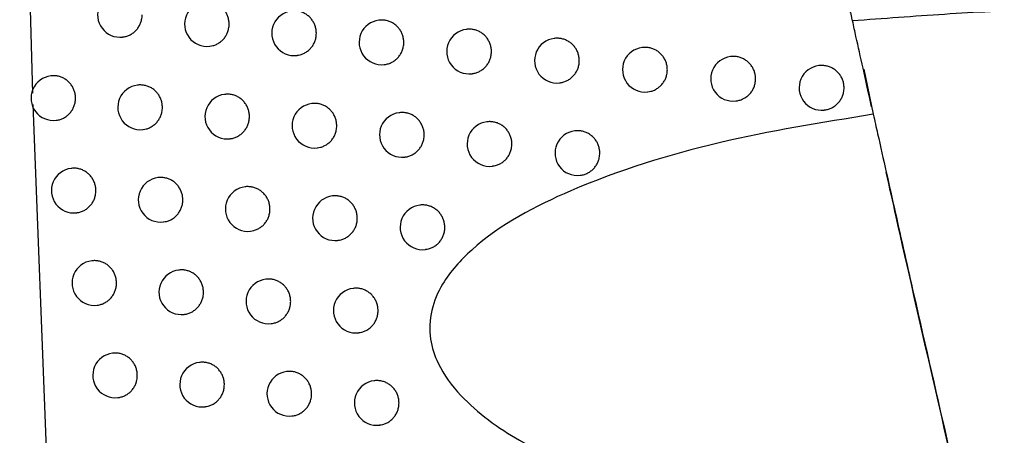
# Model space of a CAD drawing. Header units: millimetres. Extents: x -0.66 to 0.91, y -0.4 to 0.64.
# Tile 125 of 171: x 0.28296 to 0.30498, y 0.01178 to 0.02108. Entities that reach past the tile are written whole.
import ezdxf

# ---------------------------------------------------------------- set-up
doc = ezdxf.new("R2010")
doc.units = ezdxf.units.MM
doc.layers.add('FORMAT', color=7, linetype='Continuous')

msp = doc.modelspace()

# ---------------------------------------------------------------- linework, layer by layer
at = {"layer": 'FORMAT', "color": 7, "linetype": 'Continuous', "lineweight": 25}
for p, q in [((0.282955, 0.029429), (0.283241, 0.019436)), ((0.290995, 0.021067), (0.290988, 0.021066)), ((0.292955, 0.020863), (0.292947, 0.020862)), ((0.285257, 0.02069), (0.285263, 0.020691)), ((0.287202, 0.020484), (0.287209, 0.020485)), ((0.294918, 0.020659), (0.29491, 0.020658)), ((0.289152, 0.020278), (0.289159, 0.020279)), ((0.296886, 0.020455), (0.296879, 0.020455)), ((0.291107, 0.020073), (0.291113, 0.020074)), ((0.298859, 0.020253), (0.298852, 0.020252)), ((0.300837, 0.02005), (0.300829, 0.02005)), ((0.293066, 0.019869), (0.293073, 0.01987)), ((0.301832, 0.019972), (0.302047, 0.01896)), ((0.283658, 0.01982), (0.283649, 0.019819)), ((0.285599, 0.019613), (0.285591, 0.019612)), ((0.295029, 0.019665), (0.295037, 0.019666)), ((0.287545, 0.019408), (0.287537, 0.019407)), ((0.296998, 0.019462), (0.297005, 0.019463)), ((0.283249, 0.019183), (0.284027, -0.00088)), ((0.289496, 0.019202), (0.289488, 0.019201)), ((0.298971, 0.019259), (0.298978, 0.01926)), ((0.291452, 0.018997), (0.291444, 0.018996)), ((0.300948, 0.019057), (0.300955, 0.019058)), ((0.283768, 0.018826), (0.283774, 0.018827)), ((0.293412, 0.018793), (0.293404, 0.018792)), ((0.28571, 0.01862), (0.285716, 0.01862)), ((0.295376, 0.018589), (0.295369, 0.018588)), ((0.287656, 0.018414), (0.287663, 0.018414)), ((0.289607, 0.018208), (0.289614, 0.018209)), ((0.291563, 0.018003), (0.29157, 0.018004)), ((0.284114, 0.017751), (0.284105, 0.01775)), ((0.293523, 0.017799), (0.29353, 0.0178)), ((0.286056, 0.017544), (0.286048, 0.017543)), ((0.295488, 0.017595), (0.295495, 0.017596)), ((0.288004, 0.017338), (0.287996, 0.017337)), ((0.289956, 0.017133), (0.289948, 0.017132)), ((0.284224, 0.016757), (0.28423, 0.016757)), ((0.291912, 0.016928), (0.291905, 0.016927)), ((0.286167, 0.01655), (0.286174, 0.016551)), ((0.288115, 0.016345), (0.288121, 0.016345)), ((0.290067, 0.016139), (0.290074, 0.01614)), ((0.292024, 0.015935), (0.29203, 0.015935)), ((0.284574, 0.015682), (0.284566, 0.015681)), ((0.286518, 0.015476), (0.28651, 0.015475)), ((0.288467, 0.01527), (0.288459, 0.015269)), ((0.29042, 0.015065), (0.290412, 0.015064)), ((0.284685, 0.014688), (0.284691, 0.014689)), ((0.286629, 0.014482), (0.286636, 0.014483)), ((0.288578, 0.014276), (0.288585, 0.014277)), ((0.290531, 0.014071), (0.290538, 0.014072)), ((0.285039, 0.013615), (0.285031, 0.013614)), ((0.286985, 0.013409), (0.286977, 0.013408)), ((0.288934, 0.013203), (0.288926, 0.013202)), ((0.290889, 0.012998), (0.290881, 0.012997)), ((0.28515, 0.012621), (0.285156, 0.012622)), ((0.287096, 0.012415), (0.287102, 0.012416)), ((0.289045, 0.012209), (0.289052, 0.01221)), ((0.291, 0.012004), (0.291007, 0.012005))]:
    msp.add_line(p, q, dxfattribs=at)
for centre in [(0.285198, 0.021186), (0.287143, 0.02098), (0.289093, 0.020775), (0.291047, 0.02057), (0.293006, 0.020365), (0.29497, 0.020161), (0.296938, 0.019958), (0.298911, 0.019755), (0.300889, 0.019553), (0.283709, 0.019323), (0.28565, 0.019116), (0.287597, 0.01891), (0.289548, 0.018705), (0.291503, 0.0185), (0.293463, 0.018296), (0.295428, 0.018092), (0.284165, 0.017253), (0.286108, 0.017047), (0.288055, 0.016841), (0.290007, 0.016636), (0.291964, 0.016431), (0.284625, 0.015185), (0.28657, 0.014979), (0.288518, 0.014773), (0.290472, 0.014568), (0.28509, 0.013117), (0.287036, 0.012911), (0.288986, 0.012706), (0.29094, 0.012501)]:
    msp.add_arc(centre, 0.0005, 96.8344, 276.8344, dxfattribs=at)
for points, knots in [([(0.28764, 0.02098), (0.287638, 0.021008), (0.287636, 0.02105), (0.287624, 0.021105), (0.287612, 0.021146), (0.287592, 0.021198), (0.287565, 0.021247), (0.287533, 0.021292), (0.287497, 0.021335), (0.287455, 0.021373), (0.28741, 0.021404), (0.287362, 0.021432), (0.287311, 0.021454), (0.287258, 0.021469), (0.287217, 0.021477), (0.287176, 0.021481), (0.287135, 0.021481), (0.287106, 0.021481), (0.287092, 0.021478), (0.287091, 0.021477)], [0, 0, 0, 0, 0.098117, 0.148461, 0.199175, 0.248283, 0.347628, 0.398336, 0.447498, 0.546951, 0.597712, 0.646983, 0.746657, 0.797531, 0.846907, 0.896628, 0.946882, 0.997868, 1, 1, 1, 1]), ([(0.301584, 0.021049), (0.301579, 0.02107), (0.30157, 0.021113), (0.301553, 0.021187), (0.301536, 0.021266), (0.301522, 0.021329), (0.301514, 0.021365), (0.301512, 0.021373)], [0, 0, 0, 0, 0.229102, 0.464899, 0.693986, 0.929614, 1, 1, 1, 1]), ([(0.309953, 0.021405), (0.309244, 0.021397), (0.307825, 0.021381), (0.305721, 0.02131), (0.303639, 0.021207), (0.302269, 0.021102), (0.301584, 0.021049)], [0, 0, 0, 0, 0.253451, 0.50705, 0.753443, 1, 1, 1, 1]), ([(0.285263, 0.020692), (0.285272, 0.020693), (0.285296, 0.020694), (0.285332, 0.020704), (0.285384, 0.02072), (0.285435, 0.020744), (0.285482, 0.020773), (0.285515, 0.020799), (0.285546, 0.020827), (0.285574, 0.020857), (0.2856, 0.020891), (0.285623, 0.020926), (0.285649, 0.020975), (0.28567, 0.021027), (0.285684, 0.021085), (0.285692, 0.021134), (0.285693, 0.021169), (0.285693, 0.021186)], [0, 0, 0, 0, 0.0390929, 0.098125, 0.1575922, 0.2729904, 0.3315685, 0.3910059, 0.4483989, 0.5061954, 0.564618, 0.6238989, 0.6810913, 0.7967997, 0.8558712, 0.9275361, 1, 1, 1, 1]), ([(0.289591, 0.020775), (0.289589, 0.020803), (0.289587, 0.020845), (0.289575, 0.0209), (0.289563, 0.02094), (0.289543, 0.020992), (0.289516, 0.021042), (0.289483, 0.021087), (0.289447, 0.02113), (0.289406, 0.021167), (0.28936, 0.021199), (0.289312, 0.021227), (0.289261, 0.021249), (0.289208, 0.021264), (0.289167, 0.021271), (0.289126, 0.021275), (0.289084, 0.021275), (0.289056, 0.021275), (0.289042, 0.021272), (0.289041, 0.021272)], [0, 0, 0, 0, 0.098235, 0.148639, 0.199414, 0.248581, 0.348047, 0.398818, 0.448017, 0.547547, 0.598349, 0.647613, 0.747272, 0.798141, 0.847468, 0.897138, 0.947343, 0.998278, 1, 1, 1, 1]), ([(0.287208, 0.020488), (0.287232, 0.02049), (0.287269, 0.020494), (0.287317, 0.02051), (0.287356, 0.020526), (0.287392, 0.020545), (0.287428, 0.020568), (0.287461, 0.020593), (0.287492, 0.020621), (0.28752, 0.020651), (0.287546, 0.020684), (0.287569, 0.02072), (0.287595, 0.020769), (0.287616, 0.020821), (0.28763, 0.020879), (0.287638, 0.020928), (0.287639, 0.020963), (0.28764, 0.02098)], [0, 0, 0, 0, 0.098387, 0.157743, 0.215193, 0.273045, 0.331521, 0.390854, 0.448199, 0.505946, 0.564316, 0.623543, 0.680754, 0.796499, 0.855587, 0.927393, 1, 1, 1, 1]), ([(0.291546, 0.02057), (0.291545, 0.020598), (0.291543, 0.02064), (0.291531, 0.020695), (0.291519, 0.020735), (0.291498, 0.020788), (0.291471, 0.020837), (0.291439, 0.020883), (0.291402, 0.020925), (0.291361, 0.020963), (0.291315, 0.020994), (0.291267, 0.021022), (0.291216, 0.021044), (0.291162, 0.021059), (0.291121, 0.021066), (0.29108, 0.021071), (0.291039, 0.02107), (0.29101, 0.021071), (0.290996, 0.021067), (0.290996, 0.021067)], [0, 0, 0, 0, 0.098324, 0.148773, 0.199593, 0.248804, 0.348361, 0.399179, 0.448407, 0.547995, 0.598828, 0.648088, 0.747739, 0.798605, 0.847895, 0.89753, 0.947698, 0.998597, 1, 1, 1, 1]), ([(0.302009, 0.019131), (0.301943, 0.019426), (0.301816, 0.019996), (0.301684, 0.020593), (0.301609, 0.020933), (0.301584, 0.021049)], [0, 0, 0, 0, 0.414587, 0.80086, 1, 1, 1, 1]), ([(0.289158, 0.020283), (0.289182, 0.020285), (0.289219, 0.020288), (0.289268, 0.020305), (0.289306, 0.020321), (0.289343, 0.02034), (0.289378, 0.020362), (0.289411, 0.020388), (0.289453, 0.020425), (0.289489, 0.020467), (0.28952, 0.020514), (0.289546, 0.020563), (0.289567, 0.020616), (0.289581, 0.020674), (0.289589, 0.020722), (0.28959, 0.020757), (0.289591, 0.020775)], [0, 0, 0, 0, 0.098725, 0.157997, 0.215372, 0.27315, 0.33155, 0.390803, 0.448113, 0.564056, 0.623243, 0.680473, 0.796255, 0.855359, 0.927278, 1, 1, 1, 1]), ([(0.293507, 0.020366), (0.293505, 0.020394), (0.293503, 0.020436), (0.293491, 0.020491), (0.293479, 0.020531), (0.293458, 0.020583), (0.293431, 0.020633), (0.293399, 0.020678), (0.293362, 0.020721), (0.29332, 0.020758), (0.293275, 0.02079), (0.293226, 0.020818), (0.293175, 0.02084), (0.293121, 0.020854), (0.293067, 0.020865), (0.293011, 0.020866), (0.292969, 0.020866), (0.292955, 0.020863), (0.292955, 0.020863)], [0, 0, 0, 0, 0.098388, 0.14887, 0.199723, 0.248967, 0.34859, 0.399442, 0.448692, 0.548325, 0.599183, 0.648443, 0.748097, 0.798965, 0.848235, 0.94791, 0.998789, 1, 1, 1, 1]), ([(0.291113, 0.020076), (0.291123, 0.020076), (0.291146, 0.020078), (0.291183, 0.020087), (0.291223, 0.0201), (0.291261, 0.020116), (0.291298, 0.020135), (0.291333, 0.020157), (0.291367, 0.020183), (0.291408, 0.02022), (0.291444, 0.020263), (0.291475, 0.020309), (0.291502, 0.020358), (0.291522, 0.020411), (0.291537, 0.020469), (0.291545, 0.020518), (0.291546, 0.020553), (0.291546, 0.02057)], [0, 0, 0, 0, 0.0403392, 0.0991019, 0.1582971, 0.2156043, 0.2733128, 0.3316427, 0.3908243, 0.448096, 0.5639597, 0.6231048, 0.680337, 0.7961205, 0.8552241, 0.9272104, 1, 1, 1, 1]), ([(0.295471, 0.020162), (0.29547, 0.02019), (0.295468, 0.020232), (0.295456, 0.020287), (0.295444, 0.020328), (0.295423, 0.02038), (0.295396, 0.020429), (0.295363, 0.020475), (0.295327, 0.020517), (0.295285, 0.020555), (0.295239, 0.020586), (0.295191, 0.020614), (0.295139, 0.020636), (0.295085, 0.020651), (0.295044, 0.020658), (0.295003, 0.020662), (0.294961, 0.020662), (0.294933, 0.020661), (0.294918, 0.020659), (0.294918, 0.020659)], [0, 0, 0, 0, 0.0984044, 0.1488941, 0.1997552, 0.2490074, 0.348646, 0.399507, 0.4487597, 0.5483991, 0.5992606, 0.6485138, 0.7481545, 0.7990166, 0.8482705, 0.897869, 0.948001, 0.9988638, 1, 1, 1, 1]), ([(0.293073, 0.019871), (0.293082, 0.019872), (0.293106, 0.019874), (0.293143, 0.019883), (0.293183, 0.019895), (0.293221, 0.019911), (0.293258, 0.019931), (0.293293, 0.019953), (0.293327, 0.019978), (0.293368, 0.020016), (0.293404, 0.020058), (0.293435, 0.020105), (0.293462, 0.020154), (0.293483, 0.020207), (0.293497, 0.020264), (0.293505, 0.020313), (0.293506, 0.020348), (0.293507, 0.020366)], [0, 0, 0, 0, 0.04054, 0.099256, 0.158405, 0.215672, 0.273341, 0.33163, 0.390769, 0.448022, 0.563847, 0.622971, 0.680211, 0.796009, 0.855119, 0.927158, 1, 1, 1, 1]), ([(0.297441, 0.019959), (0.29744, 0.019987), (0.297438, 0.020029), (0.297426, 0.020084), (0.297413, 0.020124), (0.297393, 0.020177), (0.297365, 0.020226), (0.297332, 0.020271), (0.297296, 0.020314), (0.297254, 0.020351), (0.297208, 0.020383), (0.29716, 0.020411), (0.297108, 0.020433), (0.297054, 0.020447), (0.296999, 0.020457), (0.296943, 0.02046), (0.296901, 0.020458), (0.296887, 0.020455), (0.296886, 0.020455)], [0, 0, 0, 0, 0.098406, 0.148896, 0.199758, 0.249011, 0.348651, 0.399513, 0.448767, 0.548408, 0.59927, 0.648526, 0.748172, 0.799036, 0.848294, 0.947945, 0.998812, 1, 1, 1, 1]), ([(0.295036, 0.019666), (0.295046, 0.019667), (0.29507, 0.01967), (0.295107, 0.019679), (0.295147, 0.019692), (0.295198, 0.019713), (0.295247, 0.019741), (0.295291, 0.019775), (0.295332, 0.019812), (0.295369, 0.019854), (0.2954, 0.019901), (0.295427, 0.01995), (0.295447, 0.020003), (0.295462, 0.020061), (0.29547, 0.02011), (0.295471, 0.020145), (0.295471, 0.020162)], [0, 0, 0, 0, 0.041094, 0.099369, 0.158494, 0.215745, 0.331565, 0.390686, 0.447935, 0.563751, 0.62287, 0.680119, 0.795934, 0.855053, 0.927124, 1, 1, 1, 1]), ([(0.299415, 0.019756), (0.299414, 0.019784), (0.299412, 0.019826), (0.2994, 0.019881), (0.299387, 0.019922), (0.299367, 0.019974), (0.299339, 0.020023), (0.299306, 0.020069), (0.29927, 0.020111), (0.299228, 0.020149), (0.299182, 0.02018), (0.299133, 0.020208), (0.299081, 0.02023), (0.299027, 0.020244), (0.298986, 0.020252), (0.298945, 0.020256), (0.298903, 0.020256), (0.298874, 0.020255), (0.29886, 0.020253), (0.298859, 0.020253)], [0, 0, 0, 0, 0.0983577, 0.1488236, 0.1996606, 0.2488895, 0.3484807, 0.3993173, 0.4485513, 0.5481526, 0.598994, 0.6482435, 0.7478762, 0.7987336, 0.8479985, 0.8976079, 0.9477508, 0.9986245, 1, 1, 1, 1]), ([(0.301394, 0.019554), (0.301392, 0.019582), (0.30139, 0.019624), (0.301378, 0.019679), (0.301366, 0.01972), (0.301345, 0.019772), (0.301318, 0.019821), (0.301285, 0.019866), (0.301248, 0.019909), (0.301206, 0.019946), (0.30116, 0.019978), (0.301111, 0.020006), (0.301059, 0.020028), (0.301005, 0.020042), (0.30095, 0.020052), (0.300894, 0.020054), (0.300851, 0.020053), (0.300837, 0.02005), (0.300837, 0.02005)], [0, 0, 0, 0, 0.098295, 0.148729, 0.199533, 0.248731, 0.348258, 0.399061, 0.448273, 0.547828, 0.598644, 0.647896, 0.747531, 0.798389, 0.84768, 0.947396, 0.998296, 1, 1, 1, 1]), ([(0.283774, 0.018827), (0.283783, 0.018828), (0.283806, 0.018831), (0.283842, 0.01884), (0.283882, 0.018852), (0.28392, 0.018868), (0.283957, 0.018887), (0.283992, 0.01891), (0.284025, 0.018935), (0.284056, 0.018963), (0.284084, 0.018994), (0.28411, 0.019027), (0.284141, 0.019073), (0.284165, 0.019124), (0.284183, 0.019177), (0.284194, 0.019221), (0.284202, 0.01927), (0.284205, 0.019333), (0.2842, 0.019392), (0.284188, 0.019447), (0.284172, 0.019501), (0.28415, 0.019552), (0.284122, 0.0196), (0.284089, 0.019645), (0.284052, 0.019686), (0.28401, 0.019722), (0.283964, 0.019754), (0.283916, 0.01978), (0.283864, 0.0198), (0.283824, 0.019811), (0.283784, 0.019819), (0.283743, 0.019823), (0.283702, 0.019824), (0.283673, 0.019822), (0.283658, 0.01982), (0.283658, 0.01982)], [0, 0, 0, 0, 0.0179, 0.045233, 0.072768, 0.099313, 0.126044, 0.153359, 0.180878, 0.207332, 0.234167, 0.261196, 0.288622, 0.341626, 0.368532, 0.395834, 0.428906, 0.462348, 0.515142, 0.541941, 0.56913, 0.621923, 0.648718, 0.675902, 0.72881, 0.755662, 0.782902, 0.836041, 0.863011, 0.89037, 0.916884, 0.943581, 0.970857, 0.998332, 1, 1, 1, 1]), ([(0.297005, 0.019463), (0.297028, 0.019467), (0.297066, 0.019472), (0.297115, 0.019488), (0.297154, 0.019504), (0.297191, 0.019523), (0.297226, 0.019546), (0.297271, 0.01958), (0.297311, 0.019619), (0.297346, 0.019663), (0.297377, 0.019709), (0.297402, 0.01976), (0.29742, 0.019813), (0.297431, 0.019857), (0.297439, 0.019906), (0.29744, 0.019941), (0.297441, 0.019959)], [0, 0, 0, 0, 0.099239, 0.158355, 0.215604, 0.273254, 0.331523, 0.390642, 0.505029, 0.563719, 0.62284, 0.737226, 0.795916, 0.855038, 0.927116, 1, 1, 1, 1]), ([(0.286146, 0.019116), (0.286146, 0.01913), (0.286145, 0.019172), (0.286135, 0.019227), (0.286119, 0.019281), (0.286099, 0.019333), (0.286072, 0.019383), (0.28604, 0.019428), (0.286004, 0.01947), (0.285963, 0.019508), (0.285918, 0.01954), (0.28587, 0.019568), (0.285819, 0.01959), (0.285766, 0.019605), (0.285725, 0.019612), (0.285684, 0.019617), (0.285643, 0.019617), (0.285614, 0.019617), (0.2856, 0.019613), (0.285599, 0.019613)], [0, 0, 0, 0, 0.048878, 0.148296, 0.198955, 0.248009, 0.347245, 0.397897, 0.447025, 0.546408, 0.597132, 0.646411, 0.746097, 0.796976, 0.846398, 0.896164, 0.946464, 0.997495, 1, 1, 1, 1]), ([(0.298978, 0.01926), (0.298988, 0.019261), (0.299011, 0.019264), (0.299048, 0.019273), (0.299115, 0.019294), (0.299178, 0.019327), (0.299244, 0.019377), (0.299285, 0.019416), (0.29932, 0.01946), (0.299343, 0.019495), (0.29937, 0.019544), (0.299391, 0.019597), (0.299405, 0.019655), (0.299413, 0.019704), (0.299414, 0.019739), (0.299415, 0.019756)], [0, 0, 0, 0, 0.040861, 0.09916, 0.158309, 0.331193, 0.390354, 0.504815, 0.563544, 0.622705, 0.679981, 0.795852, 0.855, 0.927097, 1, 1, 1, 1]), ([(0.288094, 0.01891), (0.288093, 0.018938), (0.288091, 0.01898), (0.288079, 0.019035), (0.288067, 0.019075), (0.288046, 0.019128), (0.288019, 0.019177), (0.287987, 0.019222), (0.287951, 0.019265), (0.28791, 0.019303), (0.287864, 0.019334), (0.287816, 0.019362), (0.287765, 0.019384), (0.287712, 0.019399), (0.287671, 0.019406), (0.28763, 0.019411), (0.287589, 0.019411), (0.28756, 0.019411), (0.287546, 0.019407), (0.287545, 0.019407)], [0, 0, 0, 0, 0.09815, 0.14851, 0.19924, 0.248364, 0.347742, 0.398468, 0.447641, 0.547114, 0.597886, 0.647156, 0.746825, 0.797698, 0.84706, 0.896767, 0.947008, 0.99798, 1, 1, 1, 1]), ([(0.300955, 0.019058), (0.300965, 0.019059), (0.300989, 0.019062), (0.301026, 0.019071), (0.301079, 0.019087), (0.30113, 0.019111), (0.301178, 0.019141), (0.301211, 0.019166), (0.301243, 0.019194), (0.301272, 0.019225), (0.301298, 0.019258), (0.301321, 0.019293), (0.301348, 0.019342), (0.301369, 0.019395), (0.301384, 0.019453), (0.301392, 0.019502), (0.301393, 0.019537), (0.301394, 0.019554)], [0, 0, 0, 0, 0.040503, 0.09881, 0.157966, 0.272462, 0.331209, 0.390388, 0.447685, 0.505383, 0.563703, 0.622874, 0.680132, 0.795968, 0.855099, 0.927147, 1, 1, 1, 1]), ([(0.290046, 0.018705), (0.290045, 0.018733), (0.290043, 0.018775), (0.290031, 0.01883), (0.290019, 0.01887), (0.289998, 0.018923), (0.289971, 0.018972), (0.289939, 0.019017), (0.289902, 0.01906), (0.289861, 0.019097), (0.289815, 0.019129), (0.289767, 0.019157), (0.289716, 0.019179), (0.289663, 0.019194), (0.289622, 0.019201), (0.289581, 0.019206), (0.28954, 0.019205), (0.289511, 0.019206), (0.289497, 0.019202), (0.289496, 0.019202)], [0, 0, 0, 0, 0.098259, 0.148675, 0.199462, 0.248641, 0.348132, 0.398916, 0.448123, 0.547668, 0.598479, 0.647742, 0.747399, 0.798268, 0.847585, 0.897246, 0.947441, 0.998367, 1, 1, 1, 1]), ([(0.285716, 0.018624), (0.285739, 0.018626), (0.285776, 0.018629), (0.285837, 0.01865), (0.285888, 0.018673), (0.285935, 0.018703), (0.285968, 0.018729), (0.285999, 0.018757), (0.286027, 0.018787), (0.286053, 0.01882), (0.286076, 0.018855), (0.286102, 0.018905), (0.286123, 0.018957), (0.286137, 0.019015), (0.286145, 0.019064), (0.286146, 0.019099), (0.286146, 0.019116)], [0, 0, 0, 0, 0.098107, 0.15755, 0.272907, 0.331464, 0.390879, 0.448266, 0.506056, 0.564472, 0.623745, 0.680951, 0.796686, 0.85577, 0.927485, 1, 1, 1, 1]), ([(0.292003, 0.0185), (0.292001, 0.018528), (0.291999, 0.01857), (0.291987, 0.018625), (0.291975, 0.018666), (0.291955, 0.018718), (0.291928, 0.018767), (0.291895, 0.018813), (0.291859, 0.018855), (0.291817, 0.018893), (0.291771, 0.018925), (0.291723, 0.018953), (0.291672, 0.018974), (0.291618, 0.018989), (0.291564, 0.018999), (0.291509, 0.019001), (0.291466, 0.019), (0.291452, 0.018997), (0.291452, 0.018997)], [0, 0, 0, 0, 0.098347, 0.148808, 0.199639, 0.248863, 0.348442, 0.399273, 0.448509, 0.548115, 0.598958, 0.648221, 0.747879, 0.798748, 0.848036, 0.947746, 0.998643, 1, 1, 1, 1]), ([(0.302047, 0.01896), (0.300891, 0.018775), (0.298582, 0.018404), (0.295534, 0.017451), (0.293408, 0.016347), (0.292443, 0.015289), (0.292134, 0.01458), (0.292106, 0.013949), (0.292327, 0.013277), (0.292958, 0.012437), (0.294639, 0.011247), (0.296292, 0.010691), (0.297421, 0.010312)], [0, 0, 0, 0, 0.189196, 0.377754, 0.517788, 0.572093, 0.606257, 0.640677, 0.670884, 0.71836, 0.807606, 1, 1, 1, 1]), ([(0.302047, 0.01896), (0.302079, 0.018816), (0.302235, 0.018118), (0.302534, 0.016781), (0.303068, 0.014413), (0.303697, 0.011662), (0.304131, 0.009797), (0.304322, 0.008976)], [0, 0, 0, 0, 0.047091, 0.227214, 0.407353, 0.739293, 1, 1, 1, 1]), ([(0.287663, 0.018416), (0.287672, 0.018417), (0.287695, 0.018418), (0.287732, 0.018428), (0.287772, 0.01844), (0.28781, 0.018456), (0.287846, 0.018475), (0.287882, 0.018497), (0.287915, 0.018523), (0.287956, 0.01856), (0.287992, 0.018603), (0.288023, 0.01865), (0.28805, 0.018699), (0.28807, 0.018751), (0.288085, 0.018809), (0.288092, 0.018858), (0.288093, 0.018893), (0.288094, 0.01891)], [0, 0, 0, 0, 0.0397184, 0.0986134, 0.1579422, 0.2153673, 0.273195, 0.3316466, 0.3909536, 0.4482849, 0.5642721, 0.6234839, 0.680697, 0.7964445, 0.8555328, 0.9273657, 1, 1, 1, 1]), ([(0.293964, 0.018296), (0.293963, 0.018324), (0.293961, 0.018366), (0.293949, 0.018421), (0.293937, 0.018462), (0.293916, 0.018514), (0.293889, 0.018563), (0.293856, 0.018609), (0.293819, 0.018651), (0.293778, 0.018689), (0.293732, 0.018721), (0.293684, 0.018748), (0.293632, 0.01877), (0.293579, 0.018785), (0.293538, 0.018792), (0.293496, 0.018796), (0.293455, 0.018797), (0.293426, 0.018795), (0.293412, 0.018793), (0.293412, 0.018793)], [0, 0, 0, 0, 0.098387, 0.148868, 0.19972, 0.248964, 0.348585, 0.399437, 0.448684, 0.548313, 0.599169, 0.648424, 0.748067, 0.798931, 0.848193, 0.8978, 0.94794, 0.998811, 1, 1, 1, 1]), ([(0.289613, 0.018213), (0.289637, 0.018215), (0.289674, 0.018218), (0.289723, 0.018235), (0.289761, 0.018251), (0.289798, 0.01827), (0.289833, 0.018292), (0.289867, 0.018318), (0.289898, 0.018346), (0.289926, 0.018376), (0.289952, 0.018409), (0.289975, 0.018444), (0.290002, 0.018493), (0.290022, 0.018546), (0.290037, 0.018604), (0.290045, 0.018653), (0.290046, 0.018688), (0.290046, 0.018705)], [0, 0, 0, 0, 0.098778, 0.158026, 0.215379, 0.273134, 0.331512, 0.390743, 0.448039, 0.505737, 0.564056, 0.623229, 0.680456, 0.796231, 0.855331, 0.927264, 1, 1, 1, 1]), ([(0.29157, 0.018006), (0.291579, 0.018006), (0.291603, 0.018008), (0.291639, 0.018017), (0.291679, 0.01803), (0.291718, 0.018046), (0.291754, 0.018065), (0.29179, 0.018087), (0.291823, 0.018113), (0.291864, 0.01815), (0.291901, 0.018193), (0.291932, 0.018239), (0.291958, 0.018289), (0.291979, 0.018341), (0.291993, 0.018399), (0.292001, 0.018448), (0.292002, 0.018483), (0.292003, 0.0185)], [0, 0, 0, 0, 0.040392, 0.099142, 0.158325, 0.215622, 0.27332, 0.331639, 0.390809, 0.448076, 0.56393, 0.623069, 0.680304, 0.796091, 0.855196, 0.927196, 1, 1, 1, 1]), ([(0.29593, 0.018093), (0.295928, 0.01812), (0.295926, 0.018162), (0.295914, 0.018217), (0.295902, 0.018258), (0.295882, 0.01831), (0.295854, 0.01836), (0.295822, 0.018405), (0.295785, 0.018447), (0.295743, 0.018485), (0.295697, 0.018517), (0.295649, 0.018545), (0.295597, 0.018566), (0.295543, 0.018581), (0.295489, 0.018591), (0.295433, 0.018594), (0.295391, 0.018592), (0.295377, 0.018589), (0.295376, 0.018589)], [0, 0, 0, 0, 0.098414, 0.148909, 0.199775, 0.249032, 0.348681, 0.399547, 0.448804, 0.548453, 0.599319, 0.648576, 0.748225, 0.799091, 0.848348, 0.947997, 0.998864, 1, 1, 1, 1]), ([(0.293529, 0.017804), (0.293553, 0.017806), (0.293591, 0.017809), (0.29364, 0.017826), (0.293678, 0.017842), (0.293715, 0.017861), (0.293751, 0.017883), (0.293784, 0.017909), (0.293825, 0.017946), (0.293862, 0.017989), (0.293893, 0.018035), (0.293919, 0.018084), (0.29394, 0.018137), (0.293955, 0.018195), (0.293963, 0.018244), (0.293964, 0.018279), (0.293964, 0.018296)], [0, 0, 0, 0, 0.099143, 0.158293, 0.215563, 0.273234, 0.331526, 0.390668, 0.447927, 0.563765, 0.622895, 0.680145, 0.795962, 0.855082, 0.927139, 1, 1, 1, 1]), ([(0.295495, 0.017597), (0.295504, 0.017598), (0.295528, 0.017601), (0.295565, 0.017609), (0.295605, 0.017622), (0.295656, 0.017643), (0.295705, 0.017671), (0.295749, 0.017705), (0.295791, 0.017742), (0.295827, 0.017785), (0.295858, 0.017832), (0.295885, 0.017881), (0.295906, 0.017933), (0.29592, 0.017991), (0.295928, 0.01804), (0.295929, 0.018075), (0.29593, 0.018093)], [0, 0, 0, 0, 0.041094, 0.099367, 0.158489, 0.215738, 0.331556, 0.390676, 0.447925, 0.563741, 0.62286, 0.680109, 0.795927, 0.855046, 0.927121, 1, 1, 1, 1]), ([(0.28466, 0.017253), (0.284658, 0.017281), (0.284657, 0.017323), (0.284645, 0.017378), (0.284629, 0.017431), (0.284606, 0.017483), (0.284578, 0.017531), (0.284546, 0.017576), (0.284508, 0.017617), (0.284466, 0.017653), (0.284421, 0.017685), (0.284372, 0.017711), (0.28432, 0.01773), (0.284267, 0.017745), (0.284213, 0.017754), (0.284158, 0.017754), (0.284129, 0.017753), (0.284114, 0.017751), (0.284114, 0.01775)], [0, 0, 0, 0, 0.097896, 0.148127, 0.198728, 0.296979, 0.346846, 0.397437, 0.495882, 0.545846, 0.596531, 0.695369, 0.745531, 0.796419, 0.895628, 0.945982, 0.997066, 1, 1, 1, 1]), ([(0.304279, 0.009161), (0.304242, 0.009317), (0.303973, 0.010468), (0.303373, 0.013072), (0.302727, 0.015913), (0.302411, 0.017332), (0.302338, 0.017658)], [0, 0, 0, 0, 0.063013, 0.466523, 0.877399, 1, 1, 1, 1]), ([(0.286604, 0.017047), (0.286604, 0.017061), (0.286602, 0.017103), (0.286593, 0.017158), (0.286577, 0.017212), (0.286556, 0.017264), (0.28653, 0.017313), (0.286497, 0.017359), (0.286461, 0.017401), (0.28642, 0.017439), (0.286375, 0.017471), (0.286327, 0.017499), (0.286276, 0.017521), (0.286223, 0.017535), (0.286183, 0.017543), (0.286142, 0.017547), (0.2861, 0.017548), (0.286072, 0.017547), (0.286057, 0.017544), (0.286057, 0.017544)], [0, 0, 0, 0, 0.048897, 0.148354, 0.199033, 0.248106, 0.347381, 0.398053, 0.447194, 0.546602, 0.597339, 0.646614, 0.746294, 0.797171, 0.846575, 0.896324, 0.946606, 0.99762, 1, 1, 1, 1]), ([(0.28423, 0.016758), (0.284239, 0.016759), (0.284262, 0.016762), (0.284299, 0.01677), (0.284338, 0.016783), (0.284376, 0.016799), (0.284413, 0.016818), (0.284448, 0.01684), (0.284492, 0.016874), (0.284532, 0.016913), (0.284566, 0.016957), (0.284597, 0.017004), (0.284621, 0.017055), (0.28464, 0.017108), (0.284651, 0.017152), (0.284658, 0.017201), (0.284659, 0.017236), (0.28466, 0.017253)], [0, 0, 0, 0, 0.038886, 0.097971, 0.157492, 0.214878, 0.273088, 0.331716, 0.391204, 0.50634, 0.564787, 0.624095, 0.738758, 0.796965, 0.856026, 0.927614, 1, 1, 1, 1]), ([(0.288553, 0.016841), (0.288551, 0.016869), (0.288549, 0.016911), (0.288538, 0.016966), (0.288525, 0.017006), (0.288505, 0.017059), (0.288478, 0.017108), (0.288446, 0.017153), (0.288409, 0.017196), (0.288368, 0.017233), (0.288323, 0.017265), (0.288275, 0.017293), (0.288224, 0.017315), (0.28817, 0.01733), (0.28813, 0.017337), (0.288089, 0.017342), (0.288047, 0.017341), (0.288019, 0.017342), (0.288004, 0.017338), (0.288004, 0.017338)], [0, 0, 0, 0, 0.098179, 0.148555, 0.199301, 0.24844, 0.347849, 0.39859, 0.447772, 0.547265, 0.598048, 0.647315, 0.746981, 0.797852, 0.847202, 0.896897, 0.947125, 0.998084, 1, 1, 1, 1]), ([(0.286173, 0.016555), (0.286196, 0.016557), (0.286234, 0.01656), (0.286295, 0.016581), (0.286345, 0.016604), (0.286392, 0.016634), (0.286425, 0.016659), (0.286456, 0.016687), (0.286484, 0.016718), (0.28651, 0.016751), (0.286533, 0.016786), (0.28656, 0.016835), (0.28658, 0.016888), (0.286595, 0.016946), (0.286603, 0.016994), (0.286603, 0.017029), (0.286604, 0.017047)], [0, 0, 0, 0, 0.098211, 0.157623, 0.272926, 0.331455, 0.390842, 0.448216, 0.505993, 0.564394, 0.623653, 0.680863, 0.796607, 0.855695, 0.927447, 1, 1, 1, 1]), ([(0.290506, 0.016636), (0.290505, 0.016664), (0.290503, 0.016706), (0.290491, 0.016761), (0.290479, 0.016801), (0.290458, 0.016854), (0.290431, 0.016903), (0.290399, 0.016948), (0.290362, 0.016991), (0.290321, 0.017028), (0.290275, 0.01706), (0.290227, 0.017088), (0.290176, 0.01711), (0.290122, 0.017125), (0.290082, 0.017132), (0.290041, 0.017137), (0.289999, 0.017136), (0.28997, 0.017137), (0.289956, 0.017133), (0.289956, 0.017133)], [0, 0, 0, 0, 0.09828, 0.148707, 0.199505, 0.248695, 0.348207, 0.399002, 0.448216, 0.547775, 0.598593, 0.647855, 0.74751, 0.798378, 0.847685, 0.897338, 0.947524, 0.998441, 1, 1, 1, 1]), ([(0.288121, 0.016349), (0.288144, 0.016351), (0.288182, 0.016354), (0.28823, 0.016371), (0.288269, 0.016387), (0.288305, 0.016406), (0.28834, 0.016428), (0.288374, 0.016454), (0.288405, 0.016482), (0.288433, 0.016512), (0.288459, 0.016545), (0.288482, 0.01658), (0.288509, 0.01663), (0.288529, 0.016682), (0.288543, 0.01674), (0.288551, 0.016789), (0.288552, 0.016824), (0.288553, 0.016841)], [0, 0, 0, 0, 0.098554, 0.157862, 0.215269, 0.273079, 0.331512, 0.3908, 0.448123, 0.505849, 0.564197, 0.6234, 0.680619, 0.796378, 0.855472, 0.927335, 1, 1, 1, 1]), ([(0.292464, 0.016432), (0.292462, 0.016459), (0.29246, 0.016501), (0.292448, 0.016556), (0.292436, 0.016597), (0.292416, 0.016649), (0.292389, 0.016699), (0.292356, 0.016744), (0.292319, 0.016786), (0.292278, 0.016824), (0.292232, 0.016856), (0.292184, 0.016884), (0.292133, 0.016905), (0.292079, 0.01692), (0.292038, 0.016928), (0.291997, 0.016932), (0.291956, 0.016931), (0.291927, 0.016932), (0.291913, 0.016928), (0.291912, 0.016928)], [0, 0, 0, 0, 0.098352, 0.148815, 0.19965, 0.248876, 0.348461, 0.399294, 0.448531, 0.548137, 0.598981, 0.648238, 0.747886, 0.798751, 0.848029, 0.897652, 0.947808, 0.998695, 1, 1, 1, 1]), ([(0.290073, 0.016144), (0.290097, 0.016146), (0.290134, 0.016149), (0.290183, 0.016166), (0.290221, 0.016182), (0.290258, 0.016201), (0.290293, 0.016223), (0.290327, 0.016249), (0.290368, 0.016286), (0.290404, 0.016329), (0.290435, 0.016375), (0.290462, 0.016424), (0.290482, 0.016477), (0.290497, 0.016535), (0.290504, 0.016584), (0.290505, 0.016619), (0.290506, 0.016636)], [0, 0, 0, 0, 0.098846, 0.158083, 0.215428, 0.273174, 0.331543, 0.390765, 0.448059, 0.563971, 0.623142, 0.680378, 0.796169, 0.855278, 0.927238, 1, 1, 1, 1]), ([(0.29203, 0.015939), (0.292054, 0.015941), (0.292091, 0.015945), (0.29214, 0.015961), (0.292178, 0.015977), (0.292215, 0.015996), (0.292251, 0.016019), (0.292284, 0.016044), (0.292325, 0.016081), (0.292362, 0.016124), (0.292392, 0.016171), (0.292419, 0.01622), (0.29244, 0.016272), (0.292454, 0.01633), (0.292462, 0.016379), (0.292463, 0.016414), (0.292464, 0.016432)], [0, 0, 0, 0, 0.099047, 0.158227, 0.215523, 0.27322, 0.331538, 0.390707, 0.447978, 0.563839, 0.622983, 0.680227, 0.796035, 0.855151, 0.927173, 1, 1, 1, 1]), ([(0.285121, 0.015185), (0.285119, 0.015212), (0.285117, 0.015254), (0.285106, 0.015309), (0.28509, 0.015363), (0.285067, 0.015414), (0.285039, 0.015462), (0.285006, 0.015508), (0.284969, 0.015549), (0.284926, 0.015584), (0.284881, 0.015616), (0.284832, 0.015643), (0.284781, 0.015662), (0.284728, 0.015677), (0.284673, 0.015685), (0.284618, 0.015686), (0.28459, 0.015685), (0.284575, 0.015682), (0.284574, 0.015682)], [0, 0, 0, 0, 0.097943, 0.148198, 0.198823, 0.297121, 0.347013, 0.397629, 0.496103, 0.546082, 0.596783, 0.695614, 0.745774, 0.796659, 0.895828, 0.946161, 0.997226, 1, 1, 1, 1]), ([(0.287066, 0.014979), (0.287065, 0.015006), (0.287063, 0.015048), (0.287051, 0.015103), (0.287039, 0.015144), (0.287019, 0.015196), (0.286992, 0.015245), (0.286959, 0.015291), (0.286923, 0.015333), (0.286882, 0.015371), (0.286837, 0.015403), (0.286789, 0.015431), (0.286738, 0.015452), (0.286685, 0.015467), (0.286644, 0.015475), (0.286603, 0.015479), (0.286562, 0.015479), (0.286533, 0.015479), (0.286519, 0.015476), (0.286518, 0.015476)], [0, 0, 0, 0, 0.098085, 0.148412, 0.19911, 0.248202, 0.347514, 0.398206, 0.447358, 0.546789, 0.597539, 0.646811, 0.746487, 0.797361, 0.84675, 0.896483, 0.946749, 0.997747, 1, 1, 1, 1]), ([(0.289016, 0.014773), (0.289015, 0.014801), (0.289013, 0.014843), (0.289001, 0.014898), (0.288989, 0.014938), (0.288968, 0.014991), (0.288941, 0.01504), (0.288909, 0.015085), (0.288873, 0.015128), (0.288831, 0.015165), (0.288786, 0.015197), (0.288738, 0.015225), (0.288687, 0.015247), (0.288633, 0.015262), (0.288579, 0.015272), (0.288524, 0.015274), (0.288482, 0.015273), (0.288467, 0.01527), (0.288467, 0.01527)], [0, 0, 0, 0, 0.098215, 0.148608, 0.199372, 0.24853, 0.347974, 0.398735, 0.447929, 0.547448, 0.598245, 0.647514, 0.747185, 0.798059, 0.847401, 0.94722, 0.998171, 1, 1, 1, 1]), ([(0.284691, 0.014689), (0.2847, 0.01469), (0.284723, 0.014693), (0.284759, 0.014702), (0.284799, 0.014714), (0.284837, 0.01473), (0.284874, 0.014749), (0.284909, 0.014772), (0.284953, 0.014806), (0.284993, 0.014845), (0.285027, 0.014889), (0.285058, 0.014936), (0.285082, 0.014986), (0.285101, 0.015039), (0.285112, 0.015084), (0.285119, 0.015132), (0.28512, 0.015167), (0.285121, 0.015185)], [0, 0, 0, 0, 0.039042, 0.098091, 0.157576, 0.214931, 0.273108, 0.331703, 0.391158, 0.506262, 0.564693, 0.623982, 0.738657, 0.796869, 0.855935, 0.927568, 1, 1, 1, 1]), ([(0.286635, 0.014484), (0.286645, 0.014485), (0.286668, 0.014487), (0.286704, 0.014496), (0.286744, 0.014508), (0.286782, 0.014524), (0.286819, 0.014543), (0.286854, 0.014566), (0.286887, 0.014591), (0.286929, 0.014629), (0.286965, 0.014671), (0.286995, 0.014718), (0.287022, 0.014767), (0.287042, 0.01482), (0.287057, 0.014877), (0.287065, 0.014926), (0.287066, 0.014961), (0.287066, 0.014979)], [0, 0, 0, 0, 0.039496, 0.098438, 0.157813, 0.21528, 0.273151, 0.331646, 0.390998, 0.448351, 0.564384, 0.62362, 0.680827, 0.796563, 0.855646, 0.927423, 1, 1, 1, 1]), ([(0.29097, 0.014568), (0.290969, 0.014596), (0.290967, 0.014638), (0.290955, 0.014693), (0.290943, 0.014733), (0.290922, 0.014786), (0.290896, 0.014835), (0.290863, 0.01488), (0.290826, 0.014923), (0.290785, 0.014961), (0.290739, 0.014992), (0.290691, 0.01502), (0.29064, 0.015042), (0.290587, 0.015057), (0.290546, 0.015064), (0.290505, 0.015069), (0.290463, 0.015068), (0.290435, 0.015068), (0.29042, 0.015065), (0.29042, 0.015065)], [0, 0, 0, 0, 0.098299, 0.148735, 0.199542, 0.248742, 0.348272, 0.399078, 0.448297, 0.547868, 0.598693, 0.647953, 0.747605, 0.798472, 0.847771, 0.897415, 0.947593, 0.998501, 1, 1, 1, 1]), ([(0.288584, 0.014279), (0.288594, 0.014279), (0.288617, 0.014281), (0.288654, 0.01429), (0.288693, 0.014303), (0.288732, 0.014319), (0.288768, 0.014338), (0.288804, 0.01436), (0.288837, 0.014386), (0.288878, 0.014423), (0.288915, 0.014466), (0.288945, 0.014512), (0.288972, 0.014561), (0.288992, 0.014614), (0.289007, 0.014672), (0.289015, 0.014721), (0.289016, 0.014756), (0.289016, 0.014773)], [0, 0, 0, 0, 0.039919, 0.098769, 0.158053, 0.215439, 0.273227, 0.331639, 0.390904, 0.448216, 0.564163, 0.623353, 0.680573, 0.796334, 0.855428, 0.927313, 1, 1, 1, 1]), ([(0.290537, 0.014076), (0.290561, 0.014078), (0.290598, 0.014081), (0.290647, 0.014098), (0.290686, 0.014114), (0.290722, 0.014133), (0.290758, 0.014155), (0.290791, 0.014181), (0.290832, 0.014218), (0.290869, 0.014261), (0.290899, 0.014307), (0.290926, 0.014356), (0.290947, 0.014409), (0.290961, 0.014467), (0.290969, 0.014516), (0.29097, 0.014551), (0.29097, 0.014568)], [0, 0, 0, 0, 0.098898, 0.15812, 0.215452, 0.273185, 0.33154, 0.390748, 0.448036, 0.563935, 0.623098, 0.680336, 0.796133, 0.855243, 0.92722, 1, 1, 1, 1]), ([(0.285586, 0.013117), (0.285585, 0.013145), (0.285583, 0.013187), (0.285571, 0.013242), (0.285555, 0.013296), (0.285533, 0.013347), (0.285504, 0.013395), (0.285472, 0.01344), (0.285434, 0.013481), (0.285392, 0.013517), (0.285346, 0.013549), (0.285297, 0.013575), (0.285246, 0.013595), (0.285193, 0.01361), (0.285138, 0.013618), (0.285083, 0.013618), (0.285055, 0.013617), (0.28504, 0.013615), (0.285039, 0.013615)], [0, 0, 0, 0, 0.097987, 0.1482644, 0.1989118, 0.2972537, 0.3471683, 0.3978078, 0.4963096, 0.5463028, 0.5970196, 0.6958439, 0.746001, 0.7968843, 0.8960154, 0.9463301, 0.9973759, 1, 1, 1, 1]), ([(0.287533, 0.012912), (0.287532, 0.012939), (0.28753, 0.012981), (0.287518, 0.013036), (0.287506, 0.013077), (0.287485, 0.013129), (0.287459, 0.013178), (0.287426, 0.013223), (0.28739, 0.013266), (0.287349, 0.013304), (0.287303, 0.013336), (0.287256, 0.013363), (0.287204, 0.013385), (0.287151, 0.0134), (0.287111, 0.013408), (0.28707, 0.013412), (0.287028, 0.013412), (0.286999, 0.013412), (0.286985, 0.013409), (0.286985, 0.013408)], [0, 0, 0, 0, 0.09812, 0.148466, 0.199181, 0.248291, 0.347639, 0.398349, 0.447512, 0.546967, 0.597729, 0.647, 0.746672, 0.797545, 0.84692, 0.896639, 0.946891, 0.997875, 1, 1, 1, 1]), ([(0.285156, 0.012622), (0.285166, 0.012623), (0.285189, 0.012626), (0.285225, 0.012634), (0.285264, 0.012647), (0.285303, 0.012663), (0.285339, 0.012682), (0.285375, 0.012704), (0.285419, 0.012738), (0.285458, 0.012778), (0.285493, 0.012822), (0.285523, 0.012868), (0.285548, 0.012919), (0.285566, 0.012972), (0.285577, 0.013016), (0.285585, 0.013065), (0.285586, 0.0131), (0.285586, 0.013117)], [0, 0, 0, 0, 0.039189, 0.098205, 0.157656, 0.214981, 0.273128, 0.331692, 0.391116, 0.50619, 0.564605, 0.623878, 0.738563, 0.79678, 0.85585, 0.927526, 1, 1, 1, 1]), ([(0.289484, 0.012706), (0.289483, 0.012734), (0.289481, 0.012776), (0.289469, 0.012831), (0.289457, 0.012871), (0.289436, 0.012923), (0.289409, 0.012973), (0.289377, 0.013018), (0.28934, 0.013061), (0.289299, 0.013098), (0.289254, 0.01313), (0.289206, 0.013158), (0.289154, 0.01318), (0.289101, 0.013195), (0.28906, 0.013202), (0.289019, 0.013207), (0.288978, 0.013206), (0.288949, 0.013207), (0.288935, 0.013203), (0.288934, 0.013203)], [0, 0, 0, 0, 0.098232, 0.148635, 0.199408, 0.248574, 0.348036, 0.398806, 0.448005, 0.547532, 0.598333, 0.647597, 0.747257, 0.798126, 0.847454, 0.897126, 0.947332, 0.998268, 1, 1, 1, 1]), ([(0.291439, 0.012501), (0.291438, 0.012529), (0.291436, 0.012571), (0.291424, 0.012626), (0.291412, 0.012666), (0.291391, 0.012719), (0.291364, 0.012768), (0.291332, 0.012814), (0.291295, 0.012856), (0.291254, 0.012894), (0.291208, 0.012925), (0.29116, 0.012953), (0.291109, 0.012975), (0.291055, 0.01299), (0.291014, 0.012997), (0.290973, 0.013002), (0.290932, 0.013001), (0.290903, 0.013002), (0.290889, 0.012998), (0.290889, 0.012998)], [0, 0, 0, 0, 0.098317, 0.148762, 0.199579, 0.248787, 0.348336, 0.399151, 0.448376, 0.547959, 0.59879, 0.648049, 0.747701, 0.798567, 0.847859, 0.897496, 0.947667, 0.998568, 1, 1, 1, 1]), ([(0.287102, 0.012419), (0.287125, 0.012421), (0.287162, 0.012425), (0.287211, 0.012441), (0.287249, 0.012457), (0.287286, 0.012476), (0.287321, 0.012499), (0.287354, 0.012524), (0.287385, 0.012552), (0.287413, 0.012582), (0.287439, 0.012616), (0.287462, 0.012651), (0.287489, 0.0127), (0.287509, 0.012752), (0.287524, 0.01281), (0.287531, 0.012859), (0.287532, 0.012894), (0.287533, 0.012912)], [0, 0, 0, 0, 0.098389, 0.157741, 0.215187, 0.273036, 0.33151, 0.39084, 0.448184, 0.50593, 0.564301, 0.623526, 0.680739, 0.796488, 0.855577, 0.927388, 1, 1, 1, 1]), ([(0.289052, 0.012212), (0.289061, 0.012212), (0.289085, 0.012214), (0.289121, 0.012223), (0.289161, 0.012236), (0.289199, 0.012252), (0.289236, 0.012271), (0.289271, 0.012293), (0.289305, 0.012319), (0.289346, 0.012356), (0.289382, 0.012398), (0.289413, 0.012445), (0.28944, 0.012494), (0.28946, 0.012547), (0.289475, 0.012605), (0.289482, 0.012654), (0.289483, 0.012689), (0.289484, 0.012706)], [0, 0, 0, 0, 0.040007, 0.098838, 0.158103, 0.215471, 0.273242, 0.331636, 0.390883, 0.448186, 0.564116, 0.623296, 0.680519, 0.796285, 0.855382, 0.92729, 1, 1, 1, 1]), ([(0.291006, 0.012009), (0.29103, 0.012011), (0.291067, 0.012014), (0.291116, 0.012031), (0.291154, 0.012047), (0.291191, 0.012066), (0.291226, 0.012088), (0.29126, 0.012114), (0.291301, 0.012151), (0.291337, 0.012194), (0.291368, 0.01224), (0.291395, 0.012289), (0.291415, 0.012342), (0.29143, 0.0124), (0.291438, 0.012449), (0.291439, 0.012484), (0.291439, 0.012501)], [0, 0, 0, 0, 0.098946, 0.158153, 0.215473, 0.273194, 0.331537, 0.390732, 0.448015, 0.563901, 0.623058, 0.680299, 0.796099, 0.855212, 0.927204, 1, 1, 1, 1])]:
    msp.add_open_spline(points, degree=3, knots=knots, dxfattribs=at)

doc.saveas('drawing.dxf')
